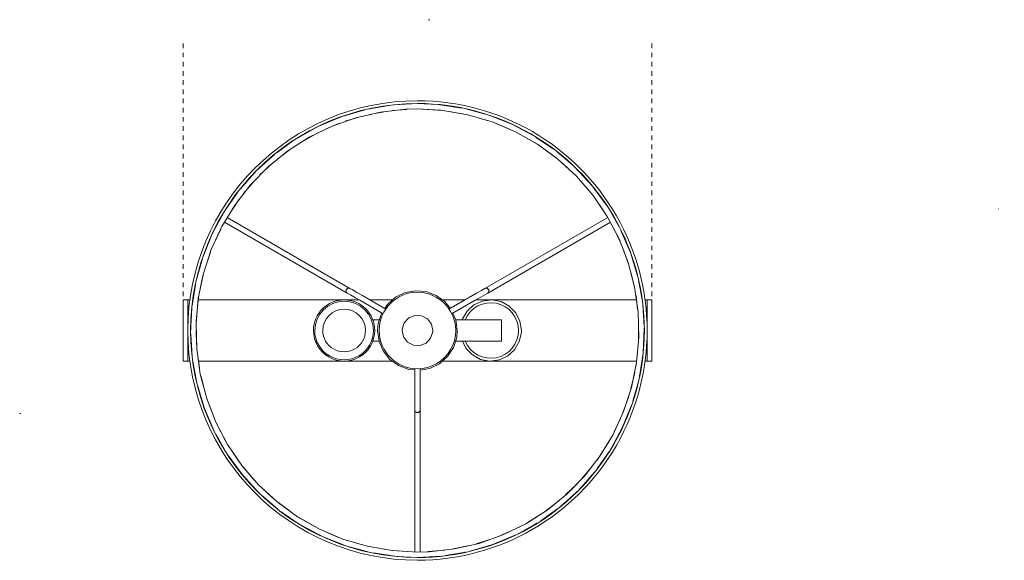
# Model space of a CAD drawing. Header units: millimetres. Extents: x -3693 to -1648, y -1360 to 6882.
# Tile 2 of 2: x -2876 to -2233, y 6529 to 6882. Entities that reach past the tile are written whole.
import ezdxf

# ---------------------------------------------------------------- set-up
doc = ezdxf.new("R2010")
doc.units = ezdxf.units.MM
doc.linetypes.add('Dash', pattern=[6, 3, -3])
doc.linetypes.add('Punto', pattern=[4.7625, 0, -4.7625])
doc.layers.add('Lighthing Fixture Detail Wide Black', color=7, linetype='Continuous', lineweight=20)
doc.layers.add('Luminarias', color=7, linetype='Continuous', lineweight=20)
doc.layers.add('Lighthing Fixture Dim Grey Dash', color=7, linetype='Dash', lineweight=9, true_color=0xd2d2d2)
doc.layers.add('Ligthing Fixture ADD', color=7, linetype='Punto', lineweight=9, true_color=0xffffff)

# ---------------------------------------------------------------- blocks, each defined once
blk = doc.blocks.new('20055 - 20055 NILA Black and off white floor lamp-484615-Planta_PDF')
at = {"layer": 'Luminarias'}
for p, q in [((-19.96, 150.11), (-19.96, 153.11)), ((-19.96, 153.11), (20.04, 153.1)), ((-19.96, 149.11), (-19.96, 150.11)), ((20.04, 150.1), (-19.96, 150.11)), ((-19.96, 148.62), (-19.96, 149.11)), ((-2.29, 148.2), (-16.98, 147.2)), ((-2.29, 148.2), (-3.99, 148.08)), ((1.83, 148.08), (-1.51, 148.23)), ((14.73, 147.5), (-1.51, 148.23)), ((20.04, 153.1), (20.04, 150.1)), ((20.04, 150.1), (20.04, 149.1)), ((20.04, 149.1), (20.04, 148.61)), ((-38.01, 139.53), (-27.31, 142.02)), ((-20.1, 146.79), (-33.17, 144.4)), ((-22.9, 142.83), (-13.7, 143.89)), ((-19.99, 38.25), (-19.96, 143.24)), ((-14.03, 147.4), (-16.98, 147.2)), ((-7.65, 144.51), (7.64, 144.52)), ((14.73, 147.5), (11.76, 147.63)), ((13.77, 143.88), (22.88, 142.84)), ((17.64, 147.07), (16.02, 147.33)), ((30.09, 145.08), (16.02, 147.33)), ((20.04, 143.22), (20, 16.61)), ((27.38, 142), (37.98, 139.54)), ((30.09, 145.08), (28.04, 145.41)), ((46.15, 140.79), (33.21, 144.39)), ((-53.66, 134.28), (-43.5, 137.91)), ((43.54, 137.9), (53.74, 134.26)), ((46.15, 140.79), (45.2, 141.06)), ((48.49, 140.04), (48.34, 140.1)), ((-67.77, 131.74), (-79.19, 125.2)), ((-67.77, 131.74), (-69.3, 130.86)), ((-66.17, 128.49), (-57.98, 132.53)), ((-64.14, 133.53), (-65.33, 133.01)), ((57.96, 132.53), (66.24, 128.46)), ((-81.78, 123.55), (-82.9, 122.73)), ((-77.93, 125.92), (-79.19, 125.2)), ((-73.77, 124.44), (-27.47, 44.2)), ((-24.44, 45.95), (-70.73, 126.19)), ((71.69, 125.7), (84.55, 117.43)), ((76.95, 126.63), (76.2, 127.04)), ((80.04, 124.62), (79.39, 125.07)), ((90.15, 117.55), (79.39, 125.07)), ((-86.27, 116.07), (-78.08, 121.65)), ((90.15, 117.55), (89.19, 118.22)), ((-98.21, 106.1), (-90.7, 112.59)), ((89.35, 113.59), (96.46, 107.77)), ((93.85, 114.55), (92.51, 115.74)), ((-104.52, 104.91), (-106.18, 103.38)), ((99.78, 104.64), (107.38, 96.81)), ((-107.4, 102.05), (-116.42, 91.59)), ((-109.16, 94.75), (-102.31, 102.19)), ((114.98, 93.47), (111.81, 96.98)), ((-121.61, 78.43), (-112.63, 90.76)), ((111.13, 92.49), (117.75, 83.88)), ((124.16, 80.76), (116.27, 91.79)), ((-118.38, 89.03), (-126.11, 77.71)), ((-118.38, 89.03), (-120.47, 85.97)), ((-129.17, 65.07), (-121.66, 78.34)), ((-125.82, 78.13), (-126.11, 77.71)), ((120.39, 80.12), (125.09, 72.31)), ((126.44, 77.07), (125.89, 78.05)), ((132.71, 65.81), (125.89, 78.05)), ((-127.15, 76.08), (-128.18, 74.13)), ((128.24, 66.95), (134.57, 53.06)), ((132.71, 65.81), (132.52, 66.16)), ((134.64, 61.54), (133.44, 64.42)), ((139.7, 49.41), (133.44, 64.42)), ((-135.29, 50.96), (-131.4, 60.16)), ((-6.99, 55.01), (-6.99, 25.08)), ((-6, 55.01), (-6.99, 55.01)), ((-6, 55.01), (6.02, 55.01)), ((7.01, 55.01), (6.02, 55.01)), ((7.01, 25.03), (7.01, 55.01)), ((139.7, 49.41), (138.71, 51.79)), ((-139.88, 48.54), (-140.36, 47.32)), ((-139.94, 36.1), (-137.14, 45.62)), ((136.51, 47.32), (139.37, 38.46)), ((140.64, 46.21), (139.73, 49.34)), ((144.02, 34.56), (139.73, 49.34)), ((-141.27, 44.42), (-144.65, 31.72)), ((-141.27, 44.42), (-141.31, 44.25)), ((-143.77, 35.03), (-144.65, 31.72)), ((-22.75, 36.03), (-13.89, 20.68)), ((-10.86, 22.43), (-19.72, 37.78)), ((140.46, 34.13), (142.63, 23.34)), ((144.02, 34.56), (143.41, 36.66)), ((-143, 20.7), (-141.28, 30.6)), ((-20, 16.62), (-19.99, 31.25)), ((144.78, 31), (144.69, 31.51)), ((146.92, 18.49), (144.69, 31.51)), ((146.92, 18.49), (146.47, 21.12)), ((-147.43, 14.22), (-147.55, 13.43)), ((-144.65, 0.14), (-143.77, 15.41)), ((143.44, 17.67), (144.35, 6.94)), ((147.28, 15.59), (147.26, 15.87)), ((148.15, 0.06), (147.26, 15.87)), ((-148.15, 0.14), (-147.26, -15.66)), ((42.49, 1.84), (24.77, 1.84)), ((144.57, 1.81), (51.93, 1.84)), ((24.77, -1.66), (42.49, -1.66)), ((51.93, -1.66), (144.57, -1.69)), ((-143.67, -15.92), (-144.28, -6.77)), ((144.27, -6.81), (143.67, -15.9)), ((-147.28, -15.39), (-147.26, -15.66)), ((-146.92, -18.29), (-146.47, -20.92)), ((-146.92, -18.29), (-144.69, -31.31)), ((-20.01, -31.04), (-20, -16.41)), ((20, -16.42), (19.96, -143.03)), ((147.43, -14.02), (147.55, -13.23)), ((-141.09, -31.16), (-143.05, -20.42)), ((-13.91, -20.47), (-22.77, -35.82)), ((-19.74, -37.57), (-10.88, -22.22)), ((-7.01, -24.83), (-7.01, -29.26)), ((6.99, -29.26), (6.99, -24.88)), ((143.04, -20.5), (141.1, -31.13)), ((-144.78, -30.8), (-144.69, -31.31)), ((141.27, -44.22), (144.65, -31.51)), ((143.77, -34.83), (144.65, -31.51)), ((-144.02, -34.36), (-143.41, -36.46)), ((-144.02, -34.36), (-139.73, -49.14)), ((-136.58, -47.12), (-139.74, -36.72)), ((-20.04, -143.03), (-20.01, -38.04)), ((139.75, -36.69), (136.57, -47.19)), ((-27.49, -43.99), (-73.83, -124.2)), ((141.27, -44.22), (141.31, -44.05)), ((-140.64, -46), (-139.73, -49.14)), ((-139.7, -49.21), (-138.71, -51.59)), ((-139.7, -49.21), (-133.44, -64.22)), ((-70.8, -125.95), (-24.46, -45.74)), ((135.06, -51.43), (131.36, -59.96)), ((139.88, -48.34), (140.36, -47.12)), ((-131.39, -59.89), (-135.05, -51.45)), ((-134.64, -61.34), (-133.44, -64.22)), ((-132.71, -65.61), (-132.52, -65.96)), ((-132.71, -65.61), (-125.89, -77.85)), ((-121.24, -78.73), (-128.89, -65.49)), ((128.89, -65.48), (121.25, -78.72)), ((-126.44, -76.87), (-125.89, -77.85)), ((127.15, -75.88), (128.18, -73.92)), ((-124.16, -80.56), (-116.27, -91.59)), ((118.38, -88.83), (126.11, -77.5)), ((125.82, -77.93), (126.11, -77.5)), ((-112.16, -91.1), (-117.66, -83.68)), ((117.61, -83.74), (112.17, -91.08)), ((118.38, -88.83), (120.47, -85.77)), ((-114.98, -93.27), (-111.81, -96.78)), ((-101.74, -102.53), (-109.27, -94.49)), ((109.21, -94.55), (101.76, -102.51)), ((107.4, -101.84), (116.42, -91.38)), ((-89.35, -113.48), (-97.49, -106.58)), ((97.62, -106.46), (89.28, -113.54)), ((104.52, -104.71), (106.18, -103.18)), ((-93.85, -114.35), (-92.51, -115.54)), ((-90.15, -117.35), (-89.19, -118.02)), ((-90.15, -117.35), (-79.39, -124.87)), ((-78.15, -121.37), (-85.69, -116.32)), ((85.71, -116.31), (78.08, -121.41)), ((-80.04, -124.42), (-79.39, -124.87)), ((-76.95, -126.43), (-76.2, -126.84)), ((-56.5, -132.91), (-66.24, -128.33)), ((72.92, -124.78), (59.33, -131.78)), ((67.77, -131.54), (79.19, -125)), ((77.93, -125.72), (79.19, -125)), ((81.78, -123.35), (82.9, -122.53)), ((-40.74, -138.56), (-51.19, -135.04)), ((53.66, -134), (45.01, -137.27)), ((64.14, -133.32), (65.33, -132.81)), ((67.77, -131.54), (69.3, -130.66)), ((-48.48, -139.84), (-48.34, -139.9)), ((-46.15, -140.59), (-45.2, -140.86)), ((-46.15, -140.59), (-33.21, -144.19)), ((-27.38, -141.72), (-36.47, -139.78)), ((40.67, -138.58), (30.07, -141.25)), ((-30.09, -144.88), (-28.04, -145.21)), ((-30.09, -144.88), (-16.02, -147.13)), ((-6.23, -144.38), (-21.45, -142.91)), ((-17.64, -146.87), (-16.02, -147.13)), ((-14.73, -147.3), (-11.76, -147.43)), ((-14.73, -147.3), (1.51, -148.03)), ((-1.83, -147.88), (1.51, -148.03)), ((9.1, -144.17), (-0.04, -144.34)), ((2.29, -148), (16.98, -147)), ((2.29, -148), (3.99, -147.88)), ((24.45, -142.33), (13.7, -143.76)), ((14.03, -147.2), (16.98, -147)), ((20.1, -146.59), (33.17, -144.2)), ((-20.04, -148.89), (-20.04, -148.41)), ((-20.04, -149.89), (-20.04, -148.89)), ((-20.04, -152.89), (-20.04, -149.89)), ((19.96, -149.9), (-20.04, -149.89)), ((19.96, -152.9), (-20.04, -152.89)), ((19.96, -148.42), (19.96, -148.9)), ((19.96, -148.9), (19.96, -149.9)), ((19.96, -149.9), (19.96, -152.9))]:
    blk.add_line(p, q, dxfattribs=at)
at = {"layer": 'Luminarias', "flags": 128}
for points in [[(-144.65, 0.14), (-143.7, 16.65), (-140.87, 32.94), (-136.2, 48.81), (-129.75, 64.04), (-121.61, 78.43), (-111.87, 91.8), (-100.68, 103.97), (-88.16, 114.78), (-74.5, 124.09), (-59.86, 131.78), (-44.44, 137.76), (-28.44, 141.93), (-12.06, 144.25), (4.47, 144.68), (20.94, 143.23), (37.14, 139.9), (52.86, 134.75), (67.88, 127.84), (82.01, 119.25), (95.08, 109.11), (106.9, 97.55), (117.32, 84.71), (126.21, 70.77), (133.45, 55.9), (138.95, 40.3), (142.63, 24.18), (144.45, 7.74), (144.65, 0.06)], [(-35.63, 143.86), (-50.86, 139.25), (-65.33, 133.01)], [(-49.75, 139.58), (-50.86, 139.25), (-54.96, 137.48)], [(76.95, 126.63), (63.21, 134.09), (48.34, 140.1)], [(67.84, 131.57), (63.21, 134.09), (62.46, 134.39)], [(-81.78, 123.55), (-94.25, 114.41), (-106.18, 103.38)], [(-91.45, 116.46), (-94.25, 114.41), (-95.42, 113.32)], [(114.98, 93.47), (104.18, 105.44), (92.51, 115.74)], [(105.47, 104), (104.18, 105.44), (102.15, 107.23)], [(-127.15, 76.08), (-134.71, 61.75), (-140.36, 47.32)], [(-133.34, 64.35), (-134.71, 61.75), (-135.81, 58.96)], [(0.02, 68), (-6.04, 67.06), (-11.52, 64.33), (-15.93, 60.07), (-18.83, 54.68), (-19.97, 48.66), (-19.22, 42.58), (-16.68, 37), (-12.56, 32.47), (-7.26, 29.39), (-6.99, 29.33)], [(7, 29.43), (11.54, 31.69), (15.95, 35.95), (18.85, 41.34), (19.99, 47.36), (19.24, 53.44), (16.69, 59.01), (12.58, 63.55), (7.28, 66.63), (1.3, 67.95), (0.02, 68)], [(-19.72, 37.78), (-21.85, 41.48), (-23.6, 44.51), (-24.44, 45.95)], [(-27.47, 44.2), (-26.21, 42.02), (-24.32, 38.74), (-22.75, 36.03)], [(-145.25, 28.97), (-147.55, 13.43), (-148.15, 0.14)], [(0.01, 26.12), (-6.93, 25.18), (-11.37, 23.28)], [(25.9, 1.84), (24.73, 8.21), (21.67, 14.5), (17.05, 19.76), (11.2, 23.59), (4.53, 25.72), (0.01, 26.12)], [(-14.42, 21.59), (-18.83, 18.06), (-22.93, 12.4), (-25.38, 5.84), (-25.99, -1.13), (-24.73, -8.01), (-21.67, -14.3), (-17.05, -19.55), (-14.38, -21.31)], [(0, 10.1), (-4.21, 9.17), (-7.64, 6.55), (-9.65, 2.73), (-9.86, -1.58), (-8.23, -5.58), (-5.07, -8.52), (-0.96, -9.85), (0, -9.9)], [(0, -9.9), (4.21, -8.97), (7.64, -6.35), (9.65, -2.53), (9.86, 1.78), (8.23, 5.78), (5.07, 8.72), (0.96, 10.05), (0, 10.1)], [(144.65, 0.06), (143.7, -16.45), (140.87, -32.74), (136.2, -48.61), (129.75, -63.83), (121.61, -78.23), (111.87, -91.59), (100.68, -103.76), (88.16, -114.58), (74.5, -123.89), (59.86, -131.58), (44.44, -137.55), (28.44, -141.73), (12.06, -144.05), (-4.47, -144.48), (-20.94, -143.03), (-37.14, -139.7), (-52.86, -134.55), (-67.88, -127.63), (-82.01, -119.05), (-95.08, -108.91), (-106.9, -97.35), (-117.32, -84.51), (-126.21, -70.57), (-133.45, -55.7), (-138.95, -40.1), (-142.63, -23.98), (-144.45, -7.54), (-144.65, 0.14)], [(51.93, 1.84), (49.41, 1.84), (45.63, 1.84), (42.49, 1.84)], [(145.25, -28.77), (147.55, -13.23), (148.15, 0.06)], [(-0.01, -25.92), (6.93, -24.98), (13.36, -22.23), (18.83, -17.86), (22.93, -12.2), (25.38, -5.64), (25.73, -1.65)], [(42.49, -1.66), (46.76, -1.66), (50.26, -1.66), (51.93, -1.66)], [(-11.45, -23.22), (-11.2, -23.39), (-4.53, -25.52), (-0.01, -25.92)], [(-22.77, -35.82), (-24.91, -39.52), (-26.66, -42.54), (-27.49, -43.99)], [(-24.46, -45.74), (-23.2, -43.55), (-21.31, -40.28), (-19.74, -37.57)], [(127.15, -75.88), (134.71, -61.55), (140.36, -47.12)], [(133.34, -64.15), (134.71, -61.55), (135.81, -58.76)], [(-114.98, -93.27), (-104.18, -105.24), (-92.51, -115.54)], [(-105.47, -103.8), (-104.18, -105.24), (-102.15, -107.03)], [(81.78, -123.35), (94.25, -114.21), (106.18, -103.18)], [(91.45, -116.26), (94.25, -114.21), (95.42, -113.12)], [(-76.95, -126.43), (-63.21, -133.89), (-48.34, -139.9)], [(-67.84, -131.37), (-63.21, -133.89), (-62.46, -134.19)], [(35.63, -143.65), (50.86, -139.05), (65.33, -132.81)], [(49.75, -139.38), (50.86, -139.05), (54.96, -137.28)]]:
    blk.add_lwpolyline(points, dxfattribs=at)
at = {"layer": 'Luminarias'}
for centre, radius, start, end in [((0, 0.1), 150, 359.98461, 179.98461), ((0, 0.1), 148.2, 359.98461, 179.98461), ((0.01, 48.01), 18.12, 89.98461, 247.0717), ((0.01, 48.01), 18.12, 292.89395, 89.98461), ((0, 0.1), 25, 359.98461, 179.98461), ((0, 0.1), 150, 179.98461, 359.98461), ((0, 0.1), 148.2, 179.98461, 359.98461), ((0, 0.1), 25, 179.98461, 359.98461), ((-0.02, -47.81), 19.99, 89.98461, 269.98461), ((-0.02, -47.81), 19.18, 89.98461, 269.98461), ((-0.02, -47.81), 19.99, 269.98461, 89.98461), ((-0.02, -47.81), 19.18, 269.98461, 89.98461), ((-0.02, -47.81), 13.93, 89.98461, 269.98461), ((-0.02, -47.81), 13.93, 269.98461, 89.98461)]:
    blk.add_arc(centre, radius, start, end, dxfattribs=at)
for points in [[(-24.44, 45.95), (-24.58, 46.2), (-25.01, 46.62), (-25.81, 46.81), (-26.51, 46.67), (-27.05, 46.36), (-27.46, 45.9), (-27.68, 45.33), (-27.69, 44.74), (-27.56, 44.37), (-27.47, 44.2)], [(51.93, -1.66), (52.22, -1.66), (52.79, -1.5), (53.35, -0.9), (53.59, -0.22), (53.59, 0.4), (53.39, 0.98), (53.01, 1.46), (52.5, 1.77), (52.12, 1.84), (51.93, 1.84)], [(-27.49, -43.99), (-27.64, -44.24), (-27.78, -44.82), (-27.55, -45.6), (-27.07, -46.15), (-26.54, -46.46), (-25.93, -46.57), (-25.33, -46.49), (-24.81, -46.2), (-24.56, -45.91), (-24.46, -45.74)]]:
    blk.add_open_spline(points, degree=3, knots=[-1, -1, -1, -1, -0.833333, -0.666667, -0.555556, -0.444444, -0.333333, -0.222222, -0.111111, 0, 0, 0, 0], dxfattribs=at)

msp = doc.modelspace()

# ---------------------------------------------------------------- linework, layer by layer
at = {"layer": 'Lighthing Fixture Detail Wide Black'}
for p, q in [((-2608.21, 6881.98), (-2609.05, 6881.98)), ((-2876.1, 6624.79), (-2875.29, 6624.79))]:
    msp.add_line(p, q, dxfattribs=at)
at = {"layer": 'Lighthing Fixture Dim Grey Dash'}
for p, q in [((-2769.31, 6689.44), (-2769.31, 6869.44)), ((-2463.31, 6689.44), (-2463.31, 6869.44))]:
    msp.add_line(p, q, dxfattribs=at)
at = {"layer": 'Ligthing Fixture ADD'}
msp.add_line((-2237, 6758.41), (-2233.04, 6758.41), dxfattribs=at)

# ---------------------------------------------------------------- block references
at = {"layer": 'Luminarias', "rotation": 269.9999999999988}
msp.add_blockref('20055 - 20055 NILA Black and off white floor lamp-484615-Planta_PDF', (-2616.41, 6679.07), dxfattribs=at)

doc.saveas('drawing.dxf')
